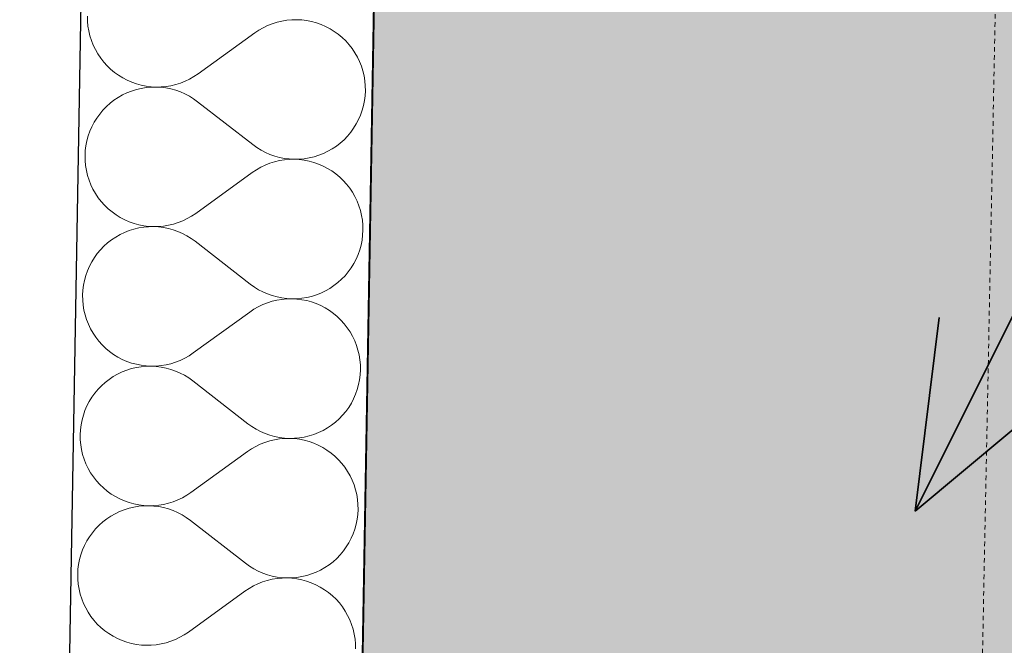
# Model space of a CAD drawing. Header units: millimetres. Extents: x -25972 to 4516, y -2839 to 20217.
# Tile 42 of 114: x -20521 to -19983, y 8853 to 9195. Entities that reach past the tile are written whole.
import ezdxf

# ---------------------------------------------------------------- set-up
doc = ezdxf.new("R2010")
doc.units = ezdxf.units.MM
doc.header["$MEASUREMENT"] = 0
doc.linetypes.add('Wipeout_Contour', pattern=[1000, 0, -1000])
doc.linetypes.add('Čárkovaná M', pattern=[4.5, 2.5, -2])
for name, color, linetype in [('7._POHLED ZÁPADNÍ_1_3D prvky fasada nove', 7, 'Continuous'), ('7._POHLED ZÁPADNÍ_1_Konstrukce - nosné', 7, 'Continuous'), ('7._POHLED ZÁPADNÍ_1_Nové_Konstrukce - nosné', 7, 'Continuous'), ('7._POHLED ZÁPADNÍ_1_Nové_Výplně – Řezové', 7, 'Continuous'), ('7._POHLED ZÁPADNÍ_1_TZB - elektroinstalace', 7, 'Continuous'), ('7._POHLED ZÁPADNÍ_1_TZB - voda', 7, 'Continuous'), ('7._POHLED ZÁPADNÍ_1_Výplně – Řezové', 7, 'Continuous')]:
    doc.layers.add(name, color=color, linetype=linetype)

# ---------------------------------------------------------------- blocks, each defined once
blk = doc.blocks.new('*X32', base_point=(-26739.77, -6860.77))
at = {"layer": '7._POHLED ZÁPADNÍ_1_Nové_Výplně – Řezové', "color": 21, "linetype": 'Continuous', "lineweight": 20, "true_color": 0xffaaaa}
for p, q in [((-20483.91, 9196.56), (-20483.86, 9193.84)), ((-20483.86, 9193.84), (-20483.62, 9191.13)), ((-20383.02, 9192.39), (-20385.55, 9191.39)), ((-20380.43, 9193.21), (-20383.02, 9192.39)), ((-20377.78, 9193.84), (-20380.43, 9193.21)), ((-20375.09, 9194.28), (-20377.78, 9193.84)), ((-20372.38, 9194.52), (-20375.09, 9194.28)), ((-20369.66, 9194.57), (-20372.38, 9194.52)), ((-20366.95, 9194.43), (-20369.66, 9194.57)), ((-20364.25, 9194.09), (-20366.95, 9194.43)), ((-20361.58, 9193.57), (-20364.25, 9194.09)), ((-20358.96, 9192.85), (-20361.58, 9193.57)), ((-20356.39, 9191.95), (-20358.96, 9192.85)), ((-20353.89, 9190.86), (-20356.39, 9191.95)), ((-20483.62, 9191.13), (-20483.18, 9188.45)), ((-20483.18, 9188.45), (-20482.55, 9185.8)), ((-20392.63, 9187.35), (-20423.5, 9165.03)), ((-20390.37, 9188.87), (-20392.63, 9187.35)), ((-20388, 9190.22), (-20390.37, 9188.87)), ((-20385.55, 9191.39), (-20388, 9190.22)), ((-20351.48, 9189.6), (-20353.89, 9190.86)), ((-20349.17, 9188.18), (-20351.48, 9189.6)), ((-20346.96, 9186.59), (-20349.17, 9188.18)), ((-20344.87, 9184.84), (-20346.96, 9186.59)), ((-20482.55, 9185.8), (-20481.74, 9183.21)), ((-20481.74, 9183.21), (-20480.74, 9180.68)), ((-20342.91, 9182.96), (-20344.87, 9184.84)), ((-20341.09, 9180.93), (-20342.91, 9182.96)), ((-20339.42, 9178.79), (-20341.09, 9180.93)), ((-20480.74, 9180.68), (-20479.56, 9178.22)), ((-20479.56, 9178.22), (-20478.22, 9175.86)), ((-20478.22, 9175.86), (-20476.7, 9173.6)), ((-20337.91, 9176.52), (-20339.42, 9178.79)), ((-20336.56, 9174.16), (-20337.91, 9176.52)), ((-20476.7, 9173.6), (-20475.03, 9171.45)), ((-20475.03, 9171.45), (-20473.21, 9169.43)), ((-20335.38, 9171.71), (-20336.56, 9174.16)), ((-20334.39, 9169.18), (-20335.38, 9171.71)), ((-20473.21, 9169.43), (-20471.25, 9167.54)), ((-20471.25, 9167.54), (-20469.17, 9165.8)), ((-20469.17, 9165.8), (-20466.96, 9164.21)), ((-20425.76, 9163.52), (-20423.5, 9165.03)), ((-20333.57, 9166.58), (-20334.39, 9169.18)), ((-20332.94, 9163.93), (-20333.57, 9166.58)), ((-20466.96, 9164.21), (-20464.64, 9162.78)), ((-20464.64, 9162.78), (-20462.23, 9161.52)), ((-20462.23, 9161.52), (-20459.73, 9160.44)), ((-20459.73, 9160.44), (-20457.17, 9159.54)), ((-20457.17, 9159.54), (-20454.54, 9158.82)), ((-20435.7, 9159.17), (-20433.1, 9159.99)), ((-20433.1, 9159.99), (-20430.57, 9160.99)), ((-20430.57, 9160.99), (-20428.12, 9162.17)), ((-20428.12, 9162.17), (-20425.76, 9163.52)), ((-20332.51, 9161.25), (-20332.94, 9163.93)), ((-20332.26, 9158.54), (-20332.51, 9161.25)), ((-20462.35, 9154.65), (-20464.8, 9153.48)), ((-20459.82, 9155.65), (-20462.35, 9154.65)), ((-20457.22, 9156.46), (-20459.82, 9155.65)), ((-20454.57, 9157.09), (-20457.22, 9156.46)), ((-20451.89, 9157.52), (-20454.57, 9157.09)), ((-20454.54, 9158.82), (-20451.88, 9158.29)), ((-20449.18, 9157.76), (-20451.89, 9157.52)), ((-20451.88, 9158.29), (-20449.18, 9157.95)), ((-20449.18, 9157.95), (-20446.46, 9157.81)), ((-20446.46, 9157.81), (-20449.18, 9157.76)), ((-20446.46, 9157.81), (-20443.74, 9157.86)), ((-20443.74, 9157.66), (-20446.46, 9157.81)), ((-20443.74, 9157.86), (-20441.03, 9158.11)), ((-20441.04, 9157.32), (-20443.74, 9157.66)), ((-20438.37, 9156.79), (-20441.04, 9157.32)), ((-20441.03, 9158.11), (-20438.34, 9158.55)), ((-20435.75, 9156.07), (-20438.37, 9156.79)), ((-20438.34, 9158.55), (-20435.7, 9159.17)), ((-20433.19, 9155.17), (-20435.75, 9156.07)), ((-20430.69, 9154.08), (-20433.19, 9155.17)), ((-20428.28, 9152.82), (-20430.69, 9154.08)), ((-20332.36, 9153.1), (-20332.21, 9155.82)), ((-20332.21, 9155.82), (-20332.26, 9158.54)), ((-20471.58, 9148.95), (-20473.6, 9147.13)), ((-20469.43, 9150.62), (-20471.58, 9148.95)), ((-20467.17, 9152.13), (-20469.43, 9150.62)), ((-20464.8, 9153.48), (-20467.17, 9152.13)), ((-20425.97, 9151.39), (-20428.28, 9152.82)), ((-20423.76, 9149.79), (-20425.97, 9151.39)), ((-20393.69, 9126.41), (-20423.76, 9149.79)), ((-20333.23, 9147.73), (-20332.7, 9150.4)), ((-20332.7, 9150.4), (-20332.36, 9153.1)), ((-20475.49, 9145.18), (-20477.24, 9143.09)), ((-20473.6, 9147.13), (-20475.49, 9145.18)), ((-20334.85, 9142.54), (-20333.95, 9145.11)), ((-20333.95, 9145.11), (-20333.23, 9147.73)), ((-20480.26, 9138.57), (-20481.52, 9136.15)), ((-20478.83, 9140.88), (-20480.26, 9138.57)), ((-20477.24, 9143.09), (-20478.83, 9140.88)), ((-20337.2, 9137.64), (-20335.94, 9140.05)), ((-20335.94, 9140.05), (-20334.85, 9142.54)), ((-20482.6, 9133.66), (-20483.51, 9131.09)), ((-20481.52, 9136.15), (-20482.6, 9133.66)), ((-20341.96, 9131.03), (-20340.22, 9133.12)), ((-20340.22, 9133.12), (-20338.63, 9135.32)), ((-20338.63, 9135.32), (-20337.2, 9137.64)), ((-20484.22, 9128.47), (-20484.75, 9125.8)), ((-20483.51, 9131.09), (-20484.22, 9128.47)), ((-20348.02, 9125.58), (-20345.87, 9127.25)), ((-20345.87, 9127.25), (-20343.85, 9129.07)), ((-20343.85, 9129.07), (-20341.96, 9131.03)), ((-20485.09, 9123.1), (-20485.24, 9120.39)), ((-20484.75, 9125.8), (-20485.09, 9123.1)), ((-20393.69, 9126.41), (-20391.48, 9124.82)), ((-20391.48, 9124.82), (-20389.17, 9123.39)), ((-20389.17, 9123.39), (-20386.76, 9122.12)), ((-20386.76, 9122.12), (-20384.27, 9121.04)), ((-20355.1, 9121.55), (-20352.65, 9122.73)), ((-20352.65, 9122.73), (-20350.28, 9124.07)), ((-20350.28, 9124.07), (-20348.02, 9125.58)), ((-20485.24, 9120.39), (-20485.19, 9117.67)), ((-20485.19, 9117.67), (-20484.94, 9114.96)), ((-20381.75, 9117.03), (-20384.35, 9116.21)), ((-20384.27, 9121.04), (-20381.7, 9120.13)), ((-20379.11, 9117.66), (-20381.75, 9117.03)), ((-20381.7, 9120.13), (-20379.08, 9119.41)), ((-20376.42, 9118.1), (-20379.11, 9117.66)), ((-20379.08, 9119.41), (-20376.41, 9118.88)), ((-20373.71, 9118.34), (-20376.42, 9118.1)), ((-20376.41, 9118.88), (-20373.71, 9118.54)), ((-20373.71, 9118.54), (-20370.99, 9118.39)), ((-20370.99, 9118.39), (-20373.71, 9118.34)), ((-20370.99, 9118.39), (-20368.27, 9118.44)), ((-20368.28, 9118.25), (-20370.99, 9118.39)), ((-20365.58, 9117.91), (-20368.28, 9118.25)), ((-20368.27, 9118.44), (-20365.56, 9118.68)), ((-20362.91, 9117.39), (-20365.58, 9117.91)), ((-20365.56, 9118.68), (-20362.88, 9119.12)), ((-20360.28, 9116.67), (-20362.91, 9117.39)), ((-20362.88, 9119.12), (-20360.23, 9119.74)), ((-20357.72, 9115.77), (-20360.28, 9116.67)), ((-20360.23, 9119.74), (-20357.63, 9120.56)), ((-20357.63, 9120.56), (-20355.1, 9121.55)), ((-20484.94, 9114.96), (-20484.51, 9112.27)), ((-20484.51, 9112.27), (-20483.88, 9109.62)), ((-20393.95, 9111.17), (-20424.82, 9088.85)), ((-20391.69, 9112.69), (-20393.95, 9111.17)), ((-20389.33, 9114.04), (-20391.69, 9112.69)), ((-20386.88, 9115.21), (-20389.33, 9114.04)), ((-20384.35, 9116.21), (-20386.88, 9115.21)), ((-20355.22, 9114.68), (-20357.72, 9115.77)), ((-20352.81, 9113.42), (-20355.22, 9114.68)), ((-20350.49, 9112), (-20352.81, 9113.42)), ((-20348.29, 9110.41), (-20350.49, 9112)), ((-20483.88, 9109.62), (-20483.07, 9107.03)), ((-20483.07, 9107.03), (-20482.07, 9104.5)), ((-20346.2, 9108.66), (-20348.29, 9110.41)), ((-20344.24, 9106.78), (-20346.2, 9108.66)), ((-20342.42, 9104.75), (-20344.24, 9106.78)), ((-20482.07, 9104.5), (-20480.89, 9102.04)), ((-20480.89, 9102.04), (-20479.54, 9099.68)), ((-20340.75, 9102.61), (-20342.42, 9104.75)), ((-20339.24, 9100.35), (-20340.75, 9102.61)), ((-20337.89, 9097.98), (-20339.24, 9100.35)), ((-20479.54, 9099.68), (-20478.03, 9097.42)), ((-20478.03, 9097.42), (-20476.36, 9095.27)), ((-20476.36, 9095.27), (-20474.54, 9093.25)), ((-20336.71, 9095.53), (-20337.89, 9097.98)), ((-20335.71, 9093), (-20336.71, 9095.53)), ((-20474.54, 9093.25), (-20472.58, 9091.36)), ((-20472.58, 9091.36), (-20470.49, 9089.62)), ((-20470.49, 9089.62), (-20468.29, 9088.03)), ((-20334.9, 9090.4), (-20335.71, 9093)), ((-20334.27, 9087.75), (-20334.9, 9090.4)), ((-20468.29, 9088.03), (-20465.97, 9086.6)), ((-20465.97, 9086.6), (-20463.56, 9085.34)), ((-20463.56, 9085.34), (-20461.06, 9084.26)), ((-20461.06, 9084.26), (-20458.5, 9083.36)), ((-20434.43, 9083.81), (-20431.9, 9084.81)), ((-20431.9, 9084.81), (-20429.45, 9085.99)), ((-20429.45, 9085.99), (-20427.08, 9087.34)), ((-20427.08, 9087.34), (-20424.82, 9088.85)), ((-20333.84, 9085.07), (-20334.27, 9087.75)), ((-20333.59, 9082.36), (-20333.84, 9085.07)), ((-20461.15, 9079.47), (-20463.68, 9078.47)), ((-20458.55, 9080.28), (-20461.15, 9079.47)), ((-20455.9, 9080.91), (-20458.55, 9080.28)), ((-20458.5, 9083.36), (-20455.87, 9082.64)), ((-20453.22, 9081.34), (-20455.9, 9080.91)), ((-20455.87, 9082.64), (-20453.2, 9082.11)), ((-20450.51, 9081.58), (-20453.22, 9081.34)), ((-20453.2, 9082.11), (-20450.5, 9081.77)), ((-20447.79, 9081.63), (-20450.51, 9081.58)), ((-20450.5, 9081.77), (-20447.79, 9081.63)), ((-20447.79, 9081.63), (-20445.07, 9081.68)), ((-20445.07, 9081.49), (-20447.79, 9081.63)), ((-20445.07, 9081.68), (-20442.36, 9081.93)), ((-20442.37, 9081.15), (-20445.07, 9081.49)), ((-20439.7, 9080.61), (-20442.37, 9081.15)), ((-20442.36, 9081.93), (-20439.67, 9082.37)), ((-20437.08, 9079.89), (-20439.7, 9080.61)), ((-20439.67, 9082.37), (-20437.03, 9083)), ((-20434.51, 9078.99), (-20437.08, 9079.89)), ((-20437.03, 9083), (-20434.43, 9083.81)), ((-20432.02, 9077.9), (-20434.51, 9078.99)), ((-20333.69, 9076.92), (-20333.54, 9079.64)), ((-20333.54, 9079.64), (-20333.59, 9082.36)), ((-20470.76, 9074.44), (-20472.91, 9072.77)), ((-20468.5, 9075.95), (-20470.76, 9074.44)), ((-20466.13, 9077.3), (-20468.5, 9075.95)), ((-20463.68, 9078.47), (-20466.13, 9077.3)), ((-20429.61, 9076.64), (-20432.02, 9077.9)), ((-20427.3, 9075.21), (-20429.61, 9076.64)), ((-20425.09, 9073.62), (-20427.3, 9075.21)), ((-20395.02, 9050.23), (-20425.09, 9073.62)), ((-20334.56, 9071.56), (-20334.03, 9074.22)), ((-20334.03, 9074.22), (-20333.69, 9076.92)), ((-20476.82, 9069), (-20478.56, 9066.91)), ((-20474.93, 9070.95), (-20476.82, 9069)), ((-20472.91, 9072.77), (-20474.93, 9070.95)), ((-20336.18, 9066.37), (-20335.27, 9068.93)), ((-20335.27, 9068.93), (-20334.56, 9071.56)), ((-20480.15, 9064.7), (-20481.58, 9062.39)), ((-20478.56, 9066.91), (-20480.15, 9064.7)), ((-20338.52, 9061.46), (-20337.26, 9063.87)), ((-20337.26, 9063.87), (-20336.18, 9066.37)), ((-20483.93, 9057.48), (-20484.83, 9054.92)), ((-20482.84, 9059.98), (-20483.93, 9057.48)), ((-20481.58, 9062.39), (-20482.84, 9059.98)), ((-20341.54, 9056.94), (-20339.95, 9059.15)), ((-20339.95, 9059.15), (-20338.52, 9061.46)), ((-20485.55, 9052.29), (-20486.08, 9049.62)), ((-20484.83, 9054.92), (-20485.55, 9052.29)), ((-20347.2, 9051.07), (-20345.18, 9052.89)), ((-20345.18, 9052.89), (-20343.29, 9054.85)), ((-20343.29, 9054.85), (-20341.54, 9056.94)), ((-20486.42, 9046.92), (-20486.56, 9044.21)), ((-20486.08, 9049.62), (-20486.42, 9046.92)), ((-20395.02, 9050.23), (-20392.81, 9048.64)), ((-20392.81, 9048.64), (-20390.5, 9047.21)), ((-20390.5, 9047.21), (-20388.09, 9045.95)), ((-20356.43, 9045.37), (-20353.98, 9046.55)), ((-20353.98, 9046.55), (-20351.61, 9047.89)), ((-20351.61, 9047.89), (-20349.35, 9049.41)), ((-20349.35, 9049.41), (-20347.2, 9051.07)), ((-20486.56, 9044.21), (-20486.52, 9041.49)), ((-20486.52, 9041.49), (-20486.27, 9038.78)), ((-20388.09, 9045.95), (-20385.59, 9044.86)), ((-20385.59, 9044.86), (-20383.03, 9043.95)), ((-20380.44, 9041.48), (-20383.08, 9040.85)), ((-20383.03, 9043.95), (-20380.4, 9043.23)), ((-20377.75, 9041.92), (-20380.44, 9041.48)), ((-20380.4, 9043.23), (-20377.74, 9042.7)), ((-20375.04, 9042.16), (-20377.75, 9041.92)), ((-20377.74, 9042.7), (-20375.04, 9042.36)), ((-20375.04, 9042.36), (-20372.32, 9042.22)), ((-20372.32, 9042.22), (-20375.04, 9042.16)), ((-20372.32, 9042.22), (-20369.6, 9042.26)), ((-20369.6, 9042.07), (-20372.32, 9042.22)), ((-20369.6, 9042.26), (-20366.89, 9042.51)), ((-20366.9, 9041.74), (-20369.6, 9042.07)), ((-20364.24, 9041.21), (-20366.9, 9041.74)), ((-20366.89, 9042.51), (-20364.21, 9042.94)), ((-20361.61, 9040.49), (-20364.24, 9041.21)), ((-20364.21, 9042.94), (-20361.56, 9043.57)), ((-20361.56, 9043.57), (-20358.96, 9044.38)), ((-20358.96, 9044.38), (-20356.43, 9045.37)), ((-20486.27, 9038.78), (-20485.83, 9036.09)), ((-20485.83, 9036.09), (-20485.21, 9033.44)), ((-20393.02, 9036.51), (-20395.28, 9035)), ((-20390.66, 9037.86), (-20393.02, 9036.51)), ((-20388.21, 9039.04), (-20390.66, 9037.86)), ((-20385.68, 9040.04), (-20388.21, 9039.04)), ((-20383.08, 9040.85), (-20385.68, 9040.04)), ((-20359.05, 9039.59), (-20361.61, 9040.49)), ((-20356.55, 9038.5), (-20359.05, 9039.59)), ((-20354.14, 9037.25), (-20356.55, 9038.5)), ((-20351.82, 9035.82), (-20354.14, 9037.25)), ((-20349.61, 9034.23), (-20351.82, 9035.82)), ((-20485.21, 9033.44), (-20484.39, 9030.85)), ((-20484.39, 9030.85), (-20483.4, 9028.32)), ((-20395.28, 9035), (-20426.15, 9012.67)), ((-20347.53, 9032.49), (-20349.61, 9034.23)), ((-20345.57, 9030.6), (-20347.53, 9032.49)), ((-20343.75, 9028.58), (-20345.57, 9030.6)), ((-20483.4, 9028.32), (-20482.22, 9025.86)), ((-20482.22, 9025.86), (-20480.87, 9023.5)), ((-20342.08, 9026.43), (-20343.75, 9028.58)), ((-20340.56, 9024.17), (-20342.08, 9026.43)), ((-20480.87, 9023.5), (-20479.36, 9021.24)), ((-20479.36, 9021.24), (-20477.69, 9019.09)), ((-20339.22, 9021.8), (-20340.56, 9024.17)), ((-20338.04, 9019.35), (-20339.22, 9021.8)), ((-20477.69, 9019.09), (-20475.87, 9017.07)), ((-20475.87, 9017.07), (-20473.91, 9015.18)), ((-20473.91, 9015.18), (-20471.82, 9013.44)), ((-20337.04, 9016.82), (-20338.04, 9019.35)), ((-20336.23, 9014.22), (-20337.04, 9016.82)), ((-20335.6, 9011.58), (-20336.23, 9014.22)), ((-20471.82, 9013.44), (-20469.61, 9011.85)), ((-20469.61, 9011.85), (-20467.3, 9010.42)), ((-20467.3, 9010.42), (-20464.89, 9009.16)), ((-20464.89, 9009.16), (-20462.39, 9008.08)), ((-20433.23, 9008.63), (-20430.78, 9009.81)), ((-20430.78, 9009.81), (-20428.41, 9011.16)), ((-20428.41, 9011.16), (-20426.15, 9012.67)), ((-20335.16, 9008.89), (-20335.6, 9011.58)), ((-20334.92, 9006.18), (-20335.16, 9008.89)), ((-20459.88, 9004.1), (-20462.47, 9003.29)), ((-20462.39, 9008.08), (-20459.82, 9007.18)), ((-20457.23, 9004.73), (-20459.88, 9004.1)), ((-20459.82, 9007.18), (-20457.2, 9006.46)), ((-20454.54, 9005.16), (-20457.23, 9004.73)), ((-20457.2, 9006.46), (-20454.53, 9005.93)), ((-20451.84, 9005.4), (-20454.54, 9005.16)), ((-20454.53, 9005.93), (-20451.83, 9005.6)), ((-20449.12, 9005.45), (-20451.84, 9005.4)), ((-20451.83, 9005.6), (-20449.12, 9005.45)), ((-20449.12, 9005.45), (-20446.4, 9005.5)), ((-20446.4, 9005.31), (-20449.12, 9005.45)), ((-20446.4, 9005.5), (-20443.69, 9005.75)), ((-20443.7, 9004.97), (-20446.4, 9005.31)), ((-20441.03, 9004.44), (-20443.7, 9004.97)), ((-20443.69, 9005.75), (-20441, 9006.19)), ((-20438.41, 9003.71), (-20441.03, 9004.44)), ((-20441, 9006.19), (-20438.35, 9006.82)), ((-20435.84, 9002.81), (-20438.41, 9003.71)), ((-20438.35, 9006.82), (-20435.76, 9007.63)), ((-20435.76, 9007.63), (-20433.23, 9008.63)), ((-20335.02, 9000.74), (-20334.87, 9003.46)), ((-20334.87, 9003.46), (-20334.92, 9006.18)), ((-20472.09, 8998.26), (-20474.23, 8996.59)), ((-20469.82, 8999.77), (-20472.09, 8998.26)), ((-20467.46, 9001.12), (-20469.82, 8999.77)), ((-20465.01, 9002.29), (-20467.46, 9001.12)), ((-20462.47, 9003.29), (-20465.01, 9002.29)), ((-20433.35, 9001.72), (-20435.84, 9002.81)), ((-20430.94, 9000.46), (-20433.35, 9001.72)), ((-20428.62, 8999.03), (-20430.94, 9000.46)), ((-20426.42, 8997.44), (-20428.62, 8999.03)), ((-20335.88, 8995.38), (-20335.35, 8998.04)), ((-20335.35, 8998.04), (-20335.02, 9000.74)), ((-20478.15, 8992.82), (-20479.89, 8990.73)), ((-20476.26, 8994.78), (-20478.15, 8992.82)), ((-20474.23, 8996.59), (-20476.26, 8994.78)), ((-20396.35, 8974.05), (-20426.42, 8997.44)), ((-20337.51, 8990.19), (-20336.6, 8992.75)), ((-20336.6, 8992.75), (-20335.88, 8995.38)), ((-20481.48, 8988.52), (-20482.91, 8986.21)), ((-20479.89, 8990.73), (-20481.48, 8988.52)), ((-20339.85, 8985.28), (-20338.59, 8987.69)), ((-20338.59, 8987.69), (-20337.51, 8990.19)), ((-20484.17, 8983.8), (-20485.26, 8981.3)), ((-20482.91, 8986.21), (-20484.17, 8983.8)), ((-20342.87, 8980.76), (-20341.28, 8982.97)), ((-20341.28, 8982.97), (-20339.85, 8985.28)), ((-20486.16, 8978.74), (-20486.88, 8976.11)), ((-20485.26, 8981.3), (-20486.16, 8978.74)), ((-20348.53, 8974.9), (-20346.51, 8976.71)), ((-20346.51, 8976.71), (-20344.62, 8978.67)), ((-20344.62, 8978.67), (-20342.87, 8980.76)), ((-20487.41, 8973.44), (-20487.75, 8970.74)), ((-20486.88, 8976.11), (-20487.41, 8973.44)), ((-20396.35, 8974.05), (-20394.14, 8972.46)), ((-20394.14, 8972.46), (-20391.83, 8971.03)), ((-20355.3, 8970.37), (-20352.94, 8971.72)), ((-20352.94, 8971.72), (-20350.68, 8973.23)), ((-20350.68, 8973.23), (-20348.53, 8974.9)), ((-20487.75, 8970.74), (-20487.89, 8968.03)), ((-20487.89, 8968.03), (-20487.84, 8965.31)), ((-20391.83, 8971.03), (-20389.42, 8969.77)), ((-20389.42, 8969.77), (-20386.92, 8968.68)), ((-20386.92, 8968.68), (-20384.36, 8967.77)), ((-20384.36, 8967.77), (-20381.73, 8967.05)), ((-20381.73, 8967.05), (-20379.06, 8966.52)), ((-20376.37, 8965.98), (-20379.08, 8965.74)), ((-20379.06, 8966.52), (-20376.37, 8966.18)), ((-20376.37, 8966.18), (-20373.65, 8966.04)), ((-20373.65, 8966.04), (-20376.37, 8965.98)), ((-20373.65, 8966.04), (-20370.93, 8966.08)), ((-20370.93, 8965.89), (-20373.65, 8966.04)), ((-20370.93, 8966.08), (-20368.22, 8966.33)), ((-20368.23, 8965.56), (-20370.93, 8965.89)), ((-20368.22, 8966.33), (-20365.53, 8966.76)), ((-20365.53, 8966.76), (-20362.89, 8967.39)), ((-20362.89, 8967.39), (-20360.29, 8968.2)), ((-20360.29, 8968.2), (-20357.76, 8969.19)), ((-20357.76, 8969.19), (-20355.3, 8970.37)), ((-20487.84, 8965.31), (-20487.6, 8962.6)), ((-20487.6, 8962.6), (-20487.16, 8959.91)), ((-20391.99, 8961.68), (-20394.35, 8960.33)), ((-20389.54, 8962.86), (-20391.99, 8961.68)), ((-20387.01, 8963.86), (-20389.54, 8962.86)), ((-20384.41, 8964.67), (-20387.01, 8963.86)), ((-20381.76, 8965.3), (-20384.41, 8964.67)), ((-20379.08, 8965.74), (-20381.76, 8965.3)), ((-20365.56, 8965.03), (-20368.23, 8965.56)), ((-20362.94, 8964.31), (-20365.56, 8965.03)), ((-20360.37, 8963.41), (-20362.94, 8964.31)), ((-20357.88, 8962.33), (-20360.37, 8963.41)), ((-20355.47, 8961.07), (-20357.88, 8962.33)), ((-20353.15, 8959.64), (-20355.47, 8961.07)), ((-20487.16, 8959.91), (-20486.54, 8957.27)), ((-20486.54, 8957.27), (-20485.72, 8954.67)), ((-20396.61, 8958.82), (-20427.48, 8936.49)), ((-20394.35, 8960.33), (-20396.61, 8958.82)), ((-20350.94, 8958.05), (-20353.15, 8959.64)), ((-20348.85, 8956.31), (-20350.94, 8958.05)), ((-20346.89, 8954.42), (-20348.85, 8956.31)), ((-20485.72, 8954.67), (-20484.72, 8952.14)), ((-20484.72, 8952.14), (-20483.55, 8949.69)), ((-20483.55, 8949.69), (-20482.2, 8947.32)), ((-20345.07, 8952.4), (-20346.89, 8954.42)), ((-20343.4, 8950.25), (-20345.07, 8952.4)), ((-20341.89, 8947.99), (-20343.4, 8950.25)), ((-20482.2, 8947.32), (-20480.69, 8945.06)), ((-20480.69, 8945.06), (-20479.02, 8942.91)), ((-20340.54, 8945.62), (-20341.89, 8947.99)), ((-20339.37, 8943.17), (-20340.54, 8945.62)), ((-20479.02, 8942.91), (-20477.2, 8940.89)), ((-20477.2, 8940.89), (-20475.24, 8939)), ((-20475.24, 8939), (-20473.15, 8937.26)), ((-20338.37, 8940.64), (-20339.37, 8943.17)), ((-20337.56, 8938.04), (-20338.37, 8940.64)), ((-20473.15, 8937.26), (-20470.94, 8935.67)), ((-20470.94, 8935.67), (-20468.63, 8934.24)), ((-20468.63, 8934.24), (-20466.21, 8932.98)), ((-20434.56, 8932.45), (-20432.1, 8933.63)), ((-20432.1, 8933.63), (-20429.74, 8934.98)), ((-20429.74, 8934.98), (-20427.48, 8936.49)), ((-20336.93, 8935.4), (-20337.56, 8938.04)), ((-20336.49, 8932.71), (-20336.93, 8935.4)), ((-20466.21, 8932.98), (-20463.72, 8931.9)), ((-20463.72, 8931.9), (-20461.15, 8931)), ((-20458.56, 8928.55), (-20461.21, 8927.92)), ((-20461.15, 8931), (-20458.53, 8930.28)), ((-20455.87, 8928.98), (-20458.56, 8928.55)), ((-20458.53, 8930.28), (-20455.86, 8929.75)), ((-20453.16, 8929.23), (-20455.87, 8928.98)), ((-20455.86, 8929.75), (-20453.16, 8929.42)), ((-20453.16, 8929.42), (-20450.44, 8929.27)), ((-20450.44, 8929.27), (-20453.16, 8929.23)), ((-20450.44, 8929.27), (-20447.72, 8929.33)), ((-20447.73, 8929.13), (-20450.44, 8929.27)), ((-20445.03, 8928.79), (-20447.73, 8929.13)), ((-20447.72, 8929.33), (-20445.01, 8929.57)), ((-20442.36, 8928.26), (-20445.03, 8928.79)), ((-20445.01, 8929.57), (-20442.33, 8930.01)), ((-20439.74, 8927.54), (-20442.36, 8928.26)), ((-20442.33, 8930.01), (-20439.68, 8930.64)), ((-20439.68, 8930.64), (-20437.09, 8931.45)), ((-20437.09, 8931.45), (-20434.56, 8932.45)), ((-20336.25, 8930), (-20336.49, 8932.71)), ((-20336.2, 8927.28), (-20336.25, 8930)), ((-20471.15, 8923.6), (-20473.41, 8922.08)), ((-20468.79, 8924.94), (-20471.15, 8923.6)), ((-20466.33, 8926.12), (-20468.79, 8924.94)), ((-20463.8, 8927.11), (-20466.33, 8926.12)), ((-20461.21, 8927.92), (-20463.8, 8927.11)), ((-20437.17, 8926.63), (-20439.74, 8927.54)), ((-20434.68, 8925.54), (-20437.17, 8926.63)), ((-20432.27, 8924.28), (-20434.68, 8925.54)), ((-20429.95, 8922.85), (-20432.27, 8924.28)), ((-20427.75, 8921.26), (-20429.95, 8922.85)), ((-20336.68, 8921.87), (-20336.34, 8924.57)), ((-20336.34, 8924.57), (-20336.2, 8927.28)), ((-20477.59, 8918.6), (-20479.48, 8916.64)), ((-20475.56, 8920.41), (-20477.59, 8918.6)), ((-20473.41, 8922.08), (-20475.56, 8920.41)), ((-20397.67, 8897.87), (-20427.75, 8921.26)), ((-20337.93, 8916.57), (-20337.21, 8919.2)), ((-20337.21, 8919.2), (-20336.68, 8921.87)), ((-20482.81, 8912.34), (-20484.24, 8910.03)), ((-20481.22, 8914.55), (-20482.81, 8912.34)), ((-20479.48, 8916.64), (-20481.22, 8914.55)), ((-20339.92, 8911.51), (-20338.83, 8914.01)), ((-20338.83, 8914.01), (-20337.93, 8916.57)), ((-20485.5, 8907.62), (-20486.59, 8905.12)), ((-20484.24, 8910.03), (-20485.5, 8907.62)), ((-20344.2, 8904.58), (-20342.61, 8906.79)), ((-20342.61, 8906.79), (-20341.18, 8909.1)), ((-20341.18, 8909.1), (-20339.92, 8911.51)), ((-20487.49, 8902.56), (-20488.21, 8899.93)), ((-20486.59, 8905.12), (-20487.49, 8902.56)), ((-20347.83, 8900.53), (-20345.94, 8902.49)), ((-20345.94, 8902.49), (-20344.2, 8904.58)), ((-20488.74, 8897.27), (-20489.08, 8894.57)), ((-20488.21, 8899.93), (-20488.74, 8897.27)), ((-20397.67, 8897.87), (-20395.47, 8896.28)), ((-20395.47, 8896.28), (-20393.15, 8894.85)), ((-20354.27, 8895.54), (-20352.01, 8897.05)), ((-20352.01, 8897.05), (-20349.86, 8898.72)), ((-20349.86, 8898.72), (-20347.83, 8900.53)), ((-20489.08, 8894.57), (-20489.22, 8891.85)), ((-20489.22, 8891.85), (-20489.17, 8889.13)), ((-20393.15, 8894.85), (-20390.74, 8893.59)), ((-20390.74, 8893.59), (-20388.25, 8892.5)), ((-20388.25, 8892.5), (-20385.68, 8891.6)), ((-20385.68, 8891.6), (-20383.06, 8890.87)), ((-20383.06, 8890.87), (-20380.39, 8890.34)), ((-20369.55, 8890.15), (-20366.86, 8890.58)), ((-20366.86, 8890.58), (-20364.21, 8891.21)), ((-20364.21, 8891.21), (-20361.62, 8892.02)), ((-20361.62, 8892.02), (-20359.09, 8893.02)), ((-20359.09, 8893.02), (-20356.63, 8894.19)), ((-20356.63, 8894.19), (-20354.27, 8895.54)), ((-20489.17, 8889.13), (-20488.93, 8886.42)), ((-20488.93, 8886.42), (-20488.49, 8883.73)), ((-20393.32, 8885.5), (-20395.68, 8884.15)), ((-20390.86, 8886.68), (-20393.32, 8885.5)), ((-20388.33, 8887.68), (-20390.86, 8886.68)), ((-20385.74, 8888.49), (-20388.33, 8887.68)), ((-20383.09, 8889.12), (-20385.74, 8888.49)), ((-20380.41, 8889.56), (-20383.09, 8889.12)), ((-20377.7, 8889.81), (-20380.41, 8889.56)), ((-20380.39, 8890.34), (-20377.69, 8890)), ((-20374.98, 8889.86), (-20377.7, 8889.81)), ((-20377.69, 8890), (-20374.98, 8889.86)), ((-20374.98, 8889.86), (-20372.26, 8889.91)), ((-20372.26, 8889.71), (-20374.98, 8889.86)), ((-20372.26, 8889.91), (-20369.55, 8890.15)), ((-20369.56, 8889.38), (-20372.26, 8889.71)), ((-20366.89, 8888.85), (-20369.56, 8889.38)), ((-20364.27, 8888.13), (-20366.89, 8888.85)), ((-20361.7, 8887.23), (-20364.27, 8888.13)), ((-20359.21, 8886.15), (-20361.7, 8887.23)), ((-20356.79, 8884.89), (-20359.21, 8886.15)), ((-20488.49, 8883.73), (-20487.86, 8881.09)), ((-20487.86, 8881.09), (-20487.05, 8878.49)), ((-20397.94, 8882.64), (-20428.81, 8860.31)), ((-20395.68, 8884.15), (-20397.94, 8882.64)), ((-20354.48, 8883.46), (-20356.79, 8884.89)), ((-20352.27, 8881.87), (-20354.48, 8883.46)), ((-20350.18, 8880.13), (-20352.27, 8881.87)), ((-20348.22, 8878.24), (-20350.18, 8880.13)), ((-20487.05, 8878.49), (-20486.05, 8875.96)), ((-20486.05, 8875.96), (-20484.88, 8873.51)), ((-20346.4, 8876.22), (-20348.22, 8878.24)), ((-20344.73, 8874.07), (-20346.4, 8876.22)), ((-20484.88, 8873.51), (-20483.53, 8871.14)), ((-20483.53, 8871.14), (-20482.02, 8868.88)), ((-20343.22, 8871.81), (-20344.73, 8874.07)), ((-20341.87, 8869.45), (-20343.22, 8871.81)), ((-20340.7, 8866.99), (-20341.87, 8869.45)), ((-20482.02, 8868.88), (-20480.35, 8866.74)), ((-20480.35, 8866.74), (-20478.53, 8864.71)), ((-20478.53, 8864.71), (-20476.57, 8862.82)), ((-20339.7, 8864.46), (-20340.7, 8866.99)), ((-20338.88, 8861.87), (-20339.7, 8864.46)), ((-20476.57, 8862.82), (-20474.48, 8861.08)), ((-20474.48, 8861.08), (-20472.27, 8859.49)), ((-20472.27, 8859.49), (-20469.95, 8858.06)), ((-20433.43, 8857.45), (-20431.07, 8858.8)), ((-20431.07, 8858.8), (-20428.81, 8860.31)), ((-20338.26, 8859.22), (-20338.88, 8861.87)), ((-20337.82, 8856.53), (-20338.26, 8859.22)), ((-20469.95, 8858.06), (-20467.54, 8856.81)), ((-20467.54, 8856.81), (-20465.05, 8855.72)), ((-20465.05, 8855.72), (-20462.48, 8854.82)), ((-20462.48, 8854.82), (-20459.86, 8854.1)), ((-20459.86, 8854.1), (-20457.19, 8853.57)), ((-20457.19, 8853.57), (-20454.49, 8853.24)), ((-20454.49, 8853.24), (-20451.77, 8853.1)), ((-20451.77, 8853.1), (-20449.05, 8853.15)), ((-20449.05, 8853.15), (-20446.34, 8853.39)), ((-20446.34, 8853.39), (-20443.66, 8853.83)), ((-20443.66, 8853.83), (-20441.01, 8854.46)), ((-20441.01, 8854.46), (-20438.41, 8855.27)), ((-20438.41, 8855.27), (-20435.88, 8856.27)), ((-20435.88, 8856.27), (-20433.43, 8857.45)), ((-20337.58, 8853.82), (-20337.82, 8856.53)), ((-20337.53, 8851.1), (-20337.58, 8853.82))]:
    blk.add_line(p, q, dxfattribs=at)

msp = doc.modelspace()

# ---------------------------------------------------------------- hatches: boundary and pattern name
at = {"layer": '7._POHLED ZÁPADNÍ_1_Výplně – Řezové', "linetype": 'Continuous', "lineweight": 13}
msp.add_hatch(color=254, dxfattribs=at).paths.add_polyline_path([(-20320.09, 9632.64), (-20358.32, 7440.14), (-19983.37, 7433.6), (-19945.7, 9594.71)])

# ---------------------------------------------------------------- linework, layer by layer
at = {"layer": '7._POHLED ZÁPADNÍ_1_Konstrukce - nosné', "color": 7, "linetype": 'Continuous', "lineweight": 50, "flags": 128}
msp.add_lwpolyline([(-20313.53, 10008.89), (-20358.32, 7440.14)], dxfattribs=at)
at = {"layer": '7._POHLED ZÁPADNÍ_1_TZB - elektroinstalace', "color": 92, "linetype": 'Continuous', "lineweight": 35, "true_color": 0x00d700, "flags": 128}
for points in [[(-20032.09, 8926.38), (-19820.97, 9348.6)], [(-20032.09, 8926.38), (-20018.89, 9031.94)], [(-20032.09, 8926.38), (-19952.92, 8992.35)]]:
    msp.add_lwpolyline(points, dxfattribs=at)
at = {"layer": '7._POHLED ZÁPADNÍ_1_TZB - voda', "color": 142, "linetype": 'Čárkovaná M', "lineweight": 20, "true_color": 0x0080c0}
msp.add_line((-20064.76, 5352.92), (-19983.41, 9446.38), dxfattribs=at)

# ---------------------------------------------------------------- next in the draw order: wipeouts: each hides what was drawn before it
at = {"color": 254, "linetype": 'Wipeout_Contour', "lineweight": 0, "ltscale": 110482.628501}
msp.add_wipeout([(-20473.28, 10024.95), (-20520.91, 7292.94), (-20370.93, 7290.33), (-20360.93, 7290.15), (-20313.53, 10008.83)], dxfattribs=at).dxf.layer = '7._POHLED ZÁPADNÍ_1_Nové_Výplně – Řezové'

# ---------------------------------------------------------------- next in the draw order: linework, layer by layer
at = {"layer": '7._POHLED ZÁPADNÍ_1_Nové_Konstrukce - nosné', "color": 1, "linetype": 'Continuous', "lineweight": 25, "flags": 128}
for points in [[(-20470.48, 10185.48), (-20520.91, 7292.94)], [(-20360.93, 7290.15), (-20313.53, 10008.83)]]:
    msp.add_lwpolyline(points, dxfattribs=at)

# ---------------------------------------------------------------- next in the draw order: block references
at = {"layer": '7._POHLED ZÁPADNÍ_1_3D prvky fasada nove', "color": 9, "linetype": 'Continuous', "lineweight": 13}
msp.add_blockref('*X32', (-26739.77, -6860.77), dxfattribs=at)

doc.saveas('drawing.dxf')
